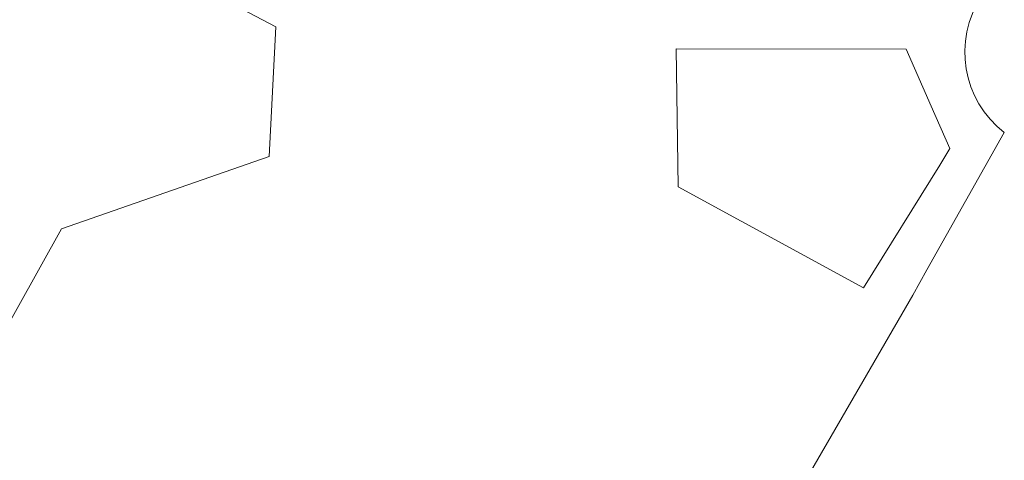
# Model space of a CAD drawing. Header units: metres. Extents: x 125349 to 128236, y 501602 to 503797.
# Tile 135 of 256: x 126835 to 126931, y 501731 to 501774. Entities that reach past the tile are written whole.
import ezdxf

# ---------------------------------------------------------------- set-up
doc = ezdxf.new("R2010")
doc.units = ezdxf.units.M
doc.layers.add('B-WE-GR-BEPLANTING_CULTUUR_BOSPLANTSOEN-GV', color=90, linetype='CONTINUOUS', lineweight=18)
doc.layers.add('B-WE-OG-TERREIN_BEGROEID-GV', color=7, linetype='CONTINUOUS', lineweight=18)

msp = doc.modelspace()

# ---------------------------------------------------------------- linework, layer by layer
at = {"layer": 'B-WE-GR-BEPLANTING_CULTUUR_BOSPLANTSOEN-GV', "flags": 128}
for points in [[(126859.674, 501773.798), (126838.235, 501785.053), (126836.527, 501780.975)], [(126832.222, 501766.529), (126828.72, 501759.376), (126822.76, 501755.208), (126819.773, 501750), (126818.35, 501747.516), (126817.007, 501745.036), (126829.79, 501738.111), (126838.681, 501754.021), (126859.028, 501761.093), (126859.674, 501773.798)]]:
    msp.add_lwpolyline(points, dxfattribs=at)
at = {"layer": 'B-WE-OG-TERREIN_BEGROEID-GV', "flags": 128}
for points in [[(126857.614, 501811.546), (126851.5, 501810.728), (126848.946, 501810.464), (126848.033, 501809.576), (126843.594, 501798.093), (126843.206, 501797.089), (126838.235, 501785.053), (126859.674, 501773.798), (126859.028, 501761.093), (126838.681, 501754.021), (126829.79, 501738.111), (126817.007, 501745.036)], [(126923.469, 501750), (126931.044, 501763.442)], [(126880.532, 501675.833), (126922.068, 501747.511), (126923.469, 501750)]]:
    msp.add_lwpolyline(points, dxfattribs=at)
at = {"layer": 'B-WE-OG-TERREIN_BEGROEID-GV'}
msp.add_lwpolyline([(126931.044, 501763.442, -0.395326), (126928.832, 501776.773)], format="xyb", dxfattribs=at)
at = {"layer": 'B-WE-OG-TERREIN_BEGROEID-GV', "flags": 128}
msp.add_lwpolyline([(126898.879, 501771.642), (126921.439, 501771.594), (126923.89, 501766.022), (126925.715, 501761.874), (126924.719, 501760.257), (126917.258, 501748.243), (126899.073, 501758.114)], close=True, dxfattribs=at)

doc.saveas('drawing.dxf')
